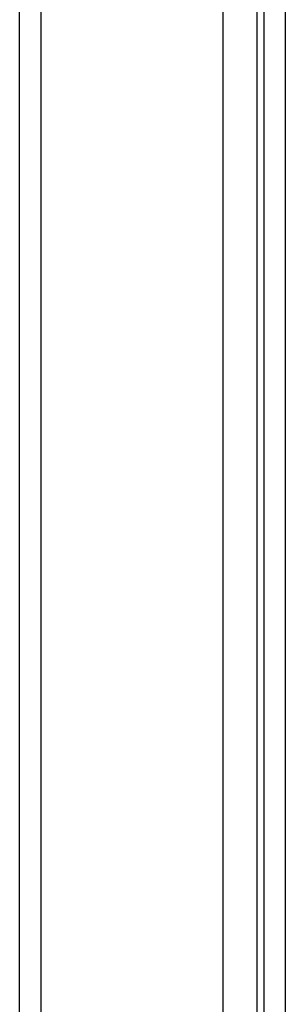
# Model space of a CAD drawing. Header units: inches. Extents: x 23 to 567, y 61 to 264.
# Tile 151 of 256: x 318.64 to 319.86, y 152.5 to 157.01. Entities that reach past the tile are written whole.
import ezdxf

# ---------------------------------------------------------------- set-up
doc = ezdxf.new("R2010")
doc.units = ezdxf.units.IN
doc.header["$MEASUREMENT"] = 0
doc.layers.add('Visible Edges(ANSI)', color=7, linetype='Continuous', lineweight=25)
doc.layers.add('Visible Tangent Edges(ANSI)', color=7, linetype='Continuous', lineweight=25)

msp = doc.modelspace()

# ---------------------------------------------------------------- linework, layer by layer
at = {"layer": 'Visible Edges(ANSI)'}
for p, q in [((319.7578, 176.5103), (319.7578, 144.7083)), ((318.6383, 144.7099), (318.6383, 176.4299)), ((319.5723, 144.8269), (319.5723, 176.4299))]:
    msp.add_line(p, q, dxfattribs=at)
at = {"layer": 'Visible Tangent Edges(ANSI)'}
for p, q in [((318.7373, 144.7099), (318.7373, 176.4299)), ((319.7268, 175.7122), (319.7268, 145.5064)), ((319.8568, 175.7353), (319.8568, 145.4833))]:
    msp.add_line(p, q, dxfattribs=at)

doc.saveas('drawing.dxf')
